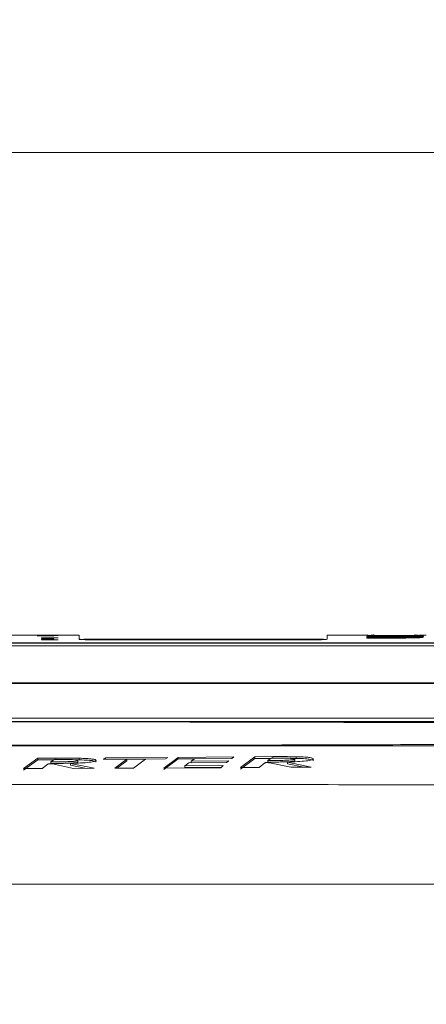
# Model space of a CAD drawing. Header units: millimetres. Extents: x 0 to 2100, y 0 to 1485.
# Tile 63 of 66: x 1610 to 1660, y 480 to 601. Entities that reach past the tile are written whole.
import ezdxf

# ---------------------------------------------------------------- set-up
doc = ezdxf.new("R2010")
doc.units = ezdxf.units.MM
doc.header["$LTSCALE"] = 5
doc.styles.add('SLDTEXTSTYLE1', font='TXT', dxfattribs={"width": 0.75})
doc.dimstyles.new('SLDDIMSTYLE0', dxfattribs={"dimtxt": 12.5, "dimasz": 15, "dimexe": 0, "dimexo": 0.0625, "dimgap": 3.125, "dimtad": 1, "dimdec": 0, "dimrnd": 1e-09, "dimzin": 12, "dimdsep": 46, "dimtxsty": 'SLDTEXTSTYLE1', "dimblk1": 'CLOSED', "dimblk2": 'CLOSED', "dimsah": 1, "dimcen": 0.09, "dimadec": 0, "dimazin": 3, "dimtfac": 1, "dimtofl": 0, "dimtmove": 0, "dimatfit": 3, "dimldrblk": 'CLOSED', "dimfxl": 1, "dimfrac": 2, "dimtolj": 1, "dimtzin": 12, "dimarcsym": 0})

# ---------------------------------------------------------------- blocks, each defined once
blk = doc.blocks.new('_CLOSED')
at = {"color": 0, "linetype": 'ByBlock', "lineweight": -2}
for p, q in [((-1, 0.166667), (0, 0)), ((-1, 0.166667), (-1, -0.166667)), ((0, 0), (-1, -0.166667)), ((0, 0), (-1, 0))]:
    blk.add_line(p, q, dxfattribs=at)
blk = doc.blocks.new('_D_1')
at = {"color": 7, "linetype": 'Continuous', "lineweight": 0}
for p, q in [((1039.24, 346.43), (1039.24, 589.59)), ((1743.54, 289.48), (1743.54, 589.59)), ((1743.54, 584.59), (1039.24, 584.59))]:
    blk.add_line(p, q, dxfattribs=at)
at = {"color": 7, "linetype": 'Continuous', "lineweight": 0, "xscale": 15, "yscale": 15, "rotation": 180}
blk.add_blockref('_CLOSED', (1039.24, 584.59), dxfattribs=at)
at = {"color": 7, "linetype": 'Continuous', "lineweight": 0, "xscale": 15, "yscale": 15}
blk.add_blockref('_CLOSED', (1743.54, 584.59), dxfattribs=at)
at = {"color": 7, "linetype": 'Continuous', "lineweight": 0, "insert": (1377.54, 600.7), "char_height": 12.5, "attachment_point": 1, "style": 'SLDTEXTSTYLE1'}
blk.add_mtext('704', dxfattribs=at)

msp = doc.modelspace()

# ---------------------------------------------------------------- linework, layer by layer
at = {"color": 7, "linetype": 'Continuous', "lineweight": 15}
for p, q in [((1665.85, 524.29), (1536.55, 524.29)), ((1536.67, 524.3), (1665.42, 524.3)), ((1617.57, 525.23), (1599.09, 525.23)), ((1612.4, 525.17), (1613.14, 525.17)), ((1614.46, 525.17), (1612.4, 525.17)), ((1612.4, 525.17), (1612.4, 525.17)), ((1614.77, 525.2), (1612.96, 525.2)), ((1612.96, 525.2), (1612.96, 525.2)), ((1612.96, 525.2), (1614.77, 525.2)), ((1612.96, 525.19), (1613.75, 525.19)), ((1614.46, 525.19), (1612.96, 525.19)), ((1612.96, 525.19), (1612.96, 525.19)), ((1612.96, 525.18), (1612.96, 525.18)), ((1612.96, 525.18), (1614.46, 525.18)), ((1614.46, 525.18), (1612.96, 525.18)), ((1615.01, 524.9), (1612.96, 524.9)), ((1612.96, 524.9), (1612.96, 524.86)), ((1612.96, 524.86), (1613.19, 524.86)), ((1612.96, 524.7), (1612.96, 524.69)), ((1615.01, 524.68), (1612.96, 524.68)), ((1612.96, 524.68), (1612.96, 524.67)), ((1612.96, 524.67), (1615.01, 524.67)), ((1613.17, 524.7), (1613.17, 524.73)), ((1613.19, 524.86), (1613.19, 524.89)), ((1613.19, 524.89), (1615.01, 524.89)), ((1613.35, 524.73), (1613.35, 524.75)), ((1613.67, 524.71), (1613.59, 524.71)), ((1613.61, 524.7), (1613.93, 524.7)), ((1613.67, 524.7), (1613.67, 524.71)), ((1613.78, 524.7), (1613.78, 524.73)), ((1613.9, 524.7), (1613.9, 524.71)), ((1613.97, 524.7), (1613.97, 524.71)), ((1614.22, 525.17), (1614.46, 525.17)), ((1614.25, 525.19), (1614.46, 525.19)), ((1614.25, 525.18), (1614.25, 525.19)), ((1614.25, 525.18), (1614.25, 525.19)), ((1614.46, 525.19), (1614.46, 525.19)), ((1614.46, 525.18), (1614.46, 525.18)), ((1614.46, 525.17), (1614.46, 525.17)), ((1615.01, 525.18), (1614.75, 525.18)), ((1614.75, 525.18), (1614.75, 525.18)), ((1614.75, 525.18), (1615.01, 525.18)), ((1615.01, 525.21), (1614.77, 525.21)), ((1614.77, 525.21), (1614.77, 525.2)), ((1614.77, 525.2), (1614.77, 525.19)), ((1614.77, 525.2), (1614.77, 525.2)), ((1614.77, 525.19), (1615.01, 525.19)), ((1615.01, 525.19), (1615.01, 525.21)), ((1615.01, 525.18), (1615.01, 525.18)), ((1615.01, 524.89), (1615.01, 524.9)), ((1615.01, 524.67), (1615.01, 524.68)), ((1617.57, 525.23), (1617.57, 524.74)), ((1617.71, 524.73), (1617.58, 524.73)), ((1647.63, 524.73), (1618.16, 524.73)), ((1619.57, 524.66), (1646.07, 524.66)), ((1653.14, 525.23), (1648.07, 525.23)), ((1648.07, 524.74), (1648.07, 525.23)), ((1652.98, 525.14), (1652.98, 525.15)), ((1652.98, 525.15), (1656.53, 525.15)), ((1656.53, 525.14), (1652.98, 525.14)), ((1652.98, 525.11), (1652.98, 525.13)), ((1652.98, 525.13), (1656.53, 525.13)), ((1656.53, 525.11), (1652.98, 525.11)), ((1652.98, 525.07), (1656.53, 525.07)), ((1652.98, 525.05), (1652.98, 525.07)), ((1656.53, 525.05), (1652.98, 525.05)), ((1652.98, 525.03), (1656.53, 525.03)), ((1652.98, 525.01), (1652.98, 525.03)), ((1656.53, 525.01), (1652.98, 525.01)), ((1652.98, 524.92), (1652.98, 524.95)), ((1652.98, 524.95), (1656.53, 524.95)), ((1656.53, 524.92), (1652.98, 524.92)), ((1652.98, 524.9), (1656.53, 524.9)), ((1652.98, 524.88), (1652.98, 524.9)), ((1656.53, 524.88), (1652.98, 524.88)), ((1653.82, 525.31), (1653.82, 525.14)), ((1658.86, 525.11), (1658.86, 525.31)), ((1535.62, 524.25), (1666.49, 524.25)), ((1666.49, 523.92), (1535.62, 523.92)), ((1530.38, 519.36), (1668.06, 519.36)), ((1668.06, 519.29), (1530.38, 519.29)), ((1529.74, 515.05), (1668.81, 515.05)), ((1612.51, 510.11), (1610.73, 508.83)), ((1610.73, 508.63), (1612.51, 509.91)), ((1614.71, 510.12), (1612.51, 510.11)), ((1612.51, 510.11), (1612.51, 509.91)), ((1612.51, 509.91), (1614.49, 509.92)), ((1614.1, 509.66), (1614.51, 509.94)), ((1614.71, 510.12), (1614.71, 509.92)), ((1616.93, 509.91), (1617.59, 509.91)), ((1617.4, 509.83), (1617.4, 509.63)), ((1617.59, 510.11), (1617.59, 509.91)), ((1620.82, 510.15), (1620.53, 509.97)), ((1620.53, 509.97), (1623.43, 509.98)), ((1628.48, 510.2), (1620.82, 510.15)), ((1620.82, 510.15), (1620.82, 509.95)), ((1623.43, 509.98), (1621.96, 508.88)), ((1622.23, 508.88), (1623.43, 509.78)), ((1623.43, 509.98), (1623.43, 509.78)), ((1623.43, 509.97), (1625.71, 509.98)), ((1624.26, 508.89), (1625.73, 510)), ((1625.73, 510), (1628.2, 510.01)), ((1629.77, 510.21), (1627.99, 508.9)), ((1627.99, 508.7), (1629.77, 510.01)), ((1628.2, 510.01), (1628.48, 510.2)), ((1636.62, 510.26), (1629.77, 510.21)), ((1629.77, 510.21), (1629.77, 510.01)), ((1629.77, 510.01), (1631.75, 510.02)), ((1631.36, 509.76), (1631.77, 510.04)), ((1635.98, 509.79), (1631.36, 509.76)), ((1631.36, 509.76), (1631.36, 509.55)), ((1631.77, 510.04), (1636.35, 510.07)), ((1635.71, 509.57), (1635.98, 509.79)), ((1636.35, 510.07), (1636.62, 510.26)), ((1639.21, 510.28), (1637.43, 508.95)), ((1637.43, 508.75), (1639.21, 510.08)), ((1641.42, 510.3), (1639.21, 510.28)), ((1639.21, 510.28), (1639.21, 510.08)), ((1639.21, 510.08), (1641.2, 510.09)), ((1640.81, 509.82), (1641.22, 510.11)), ((1640.81, 509.82), (1640.81, 509.62)), ((1641.42, 510.3), (1641.42, 510.09)), ((1643.56, 510.09), (1644.29, 510.09)), ((1644.11, 510), (1644.11, 509.8)), ((1644.29, 510.29), (1644.29, 510.09)), ((1610.73, 508.83), (1613.03, 508.84)), ((1613.03, 508.84), (1613.72, 509.38)), ((1614.1, 509.66), (1614.1, 509.46)), ((1614.29, 509.4), (1616.89, 508.86)), ((1619.44, 508.87), (1616.51, 509.47)), ((1616.51, 509.47), (1616.51, 509.27)), ((1616.51, 509.27), (1618.48, 508.86)), ((1616.89, 508.86), (1619.44, 508.87)), ((1621.96, 508.88), (1624.26, 508.89)), ((1627.99, 508.9), (1635.01, 508.94)), ((1630.58, 509.16), (1631.06, 509.54)), ((1635.28, 509.19), (1630.58, 509.16)), ((1630.58, 509.16), (1630.58, 508.96)), ((1630.58, 508.96), (1635.06, 508.99)), ((1631.06, 509.54), (1635.71, 509.57)), ((1631.36, 509.55), (1635.73, 509.58)), ((1635.01, 508.94), (1635.28, 509.19)), ((1637.43, 508.95), (1639.73, 508.97)), ((1639.73, 508.97), (1640.42, 509.54)), ((1640.99, 509.55), (1643.6, 508.99)), ((1646.14, 509.01), (1643.21, 509.63)), ((1643.21, 509.63), (1643.21, 509.43)), ((1643.21, 509.43), (1645.23, 509)), ((1643.6, 508.99), (1646.14, 509.01)), ((1294.71, 494.63), (1681.55, 494.63))]:
    msp.add_line(p, q, dxfattribs=at)
at = {"color": 8, "linetype": 'Continuous', "lineweight": 15}
for p, q in [((1613.82, 524.7), (1613.82, 524.72)), ((1656.53, 525.14), (1656.53, 525.15)), ((1656.53, 525.11), (1656.53, 525.13)), ((1656.53, 525.05), (1656.53, 525.07)), ((1656.53, 525.01), (1656.53, 525.03)), ((1656.53, 524.92), (1656.53, 524.95)), ((1656.53, 524.88), (1656.53, 524.9))]:
    msp.add_line(p, q, dxfattribs=at)
at = {"color": 7, "linetype": 'Continuous', "lineweight": 15}
msp.add_arc((1618.16, 524.48), 0.25, 93.6121, 123.5181, dxfattribs=at)
for centre, major_axis, ratio, start_param, end_param in [((1616, -131.45), (0, 656.68), 0.1, 0.037926, 0.038328), ((1611.5, -131.45), (0, 656.68), 0.1, 6.244898, 6.245299), ((1616.57, -131.45), (0, 656.68), 0.1, 0.038569, 0.03897), ((1591.51, -131.45), (1822.29, 0), 0.36036, 1.55823, 1.558356)]:
    msp.add_ellipse(centre, major_axis=major_axis, ratio=ratio, start_param=start_param, end_param=end_param, dxfattribs=at)
for points, knots in [([(1613.14, 525.17), (1613.09, 525.17), (1613, 525.17), (1612.94, 525.16), (1612.93, 525.16), (1612.93, 525.16)], [0, 0, 0, 0, 0.460322, 0.76658, 1, 1, 1, 1]), ([(1612.93, 525.16), (1612.94, 525.16), (1612.95, 525.16), (1613.08, 525.16), (1613.27, 525.15), (1613.49, 525.15), (1613.65, 525.15), (1613.72, 525.15)], [0, 0, 0, 0, 0.193714, 0.388259, 0.574988, 0.827024, 1, 1, 1, 1]), ([(1613.71, 524.86), (1613.58, 524.86), (1613.37, 524.86), (1613.14, 524.85), (1613, 524.84), (1612.94, 524.84), (1612.93, 524.83), (1612.93, 524.83)], [0, 0, 0, 0, 0.331209, 0.512032, 0.69306, 0.873458, 1, 1, 1, 1]), ([(1612.93, 524.83), (1612.94, 524.83), (1612.96, 524.82), (1613.1, 524.81), (1613.29, 524.81), (1613.51, 524.81), (1613.66, 524.81), (1613.73, 524.81)], [0, 0, 0, 0, 0.259, 0.439855, 0.62151, 0.833087, 1, 1, 1, 1]), ([(1613.7, 524.8), (1613.57, 524.8), (1613.36, 524.8), (1613.13, 524.79), (1613, 524.79), (1612.94, 524.78), (1612.93, 524.78), (1612.93, 524.78)], [0, 0, 0, 0, 0.34023, 0.521818, 0.70385, 0.879143, 1, 1, 1, 1]), ([(1612.93, 524.78), (1612.94, 524.77), (1612.95, 524.77), (1613.05, 524.76), (1613.2, 524.76), (1613.35, 524.75), (1613.45, 524.75), (1613.48, 524.75)], [0, 0, 0, 0, 0.2527287, 0.4632456, 0.6736886, 0.8903787, 1, 1, 1, 1]), ([(1613.35, 524.75), (1613.3, 524.75), (1613.2, 524.75), (1613.07, 524.74), (1612.98, 524.74), (1612.94, 524.73), (1612.93, 524.73), (1612.93, 524.73)], [0, 0, 0, 0, 0.205858, 0.414397, 0.590269, 0.811141, 1, 1, 1, 1]), ([(1612.93, 524.73), (1612.93, 524.73), (1612.94, 524.72), (1613.01, 524.71), (1613.1, 524.71), (1613.14, 524.71)], [0, 0, 0, 0, 0.255182, 0.665077, 1, 1, 1, 1]), ([(1613.14, 524.71), (1613.12, 524.71), (1613.09, 524.71), (1613.03, 524.71), (1612.98, 524.7), (1612.96, 524.7)], [0, 0, 0, 0, 0.252084, 0.504549, 1, 1, 1, 1]), ([(1612.96, 524.69), (1613.01, 524.69), (1613.11, 524.7), (1613.33, 524.7), (1613.5, 524.7), (1613.61, 524.7)], [0, 0, 0, 0, 0.253808, 0.507645, 1, 1, 1, 1]), ([(1613.17, 525.16), (1613.17, 525.16), (1613.18, 525.16), (1613.24, 525.17), (1613.33, 525.17), (1613.48, 525.17), (1613.61, 525.17), (1613.69, 525.17)], [0, 0, 0, 0, 0.162489, 0.326151, 0.47938, 0.654951, 1, 1, 1, 1]), ([(1613.71, 525.16), (1613.62, 525.16), (1613.49, 525.16), (1613.32, 525.16), (1613.23, 525.16), (1613.17, 525.16), (1613.17, 525.16), (1613.17, 525.16)], [0, 0, 0, 0, 0.353968, 0.542564, 0.732184, 0.878085, 1, 1, 1, 1]), ([(1613.17, 524.83), (1613.17, 524.83), (1613.18, 524.84), (1613.25, 524.84), (1613.37, 524.84), (1613.53, 524.85), (1613.64, 524.85), (1613.71, 524.85)], [0, 0, 0, 0, 0.1853023, 0.3722346, 0.5407153, 0.758673, 1, 1, 1, 1]), ([(1613.71, 524.82), (1613.63, 524.82), (1613.49, 524.82), (1613.32, 524.82), (1613.22, 524.82), (1613.17, 524.83), (1613.17, 524.83), (1613.17, 524.83)], [0, 0, 0, 0, 0.3362818, 0.5208417, 0.7064064, 0.8817302, 1, 1, 1, 1]), ([(1613.17, 524.78), (1613.17, 524.78), (1613.18, 524.78), (1613.24, 524.78), (1613.33, 524.79), (1613.49, 524.79), (1613.62, 524.79), (1613.71, 524.79)], [0, 0, 0, 0, 0.180688, 0.334785, 0.488443, 0.648465, 1, 1, 1, 1]), ([(1613.51, 524.76), (1613.45, 524.76), (1613.36, 524.76), (1613.25, 524.77), (1613.19, 524.77), (1613.17, 524.77), (1613.17, 524.78), (1613.17, 524.78)], [0, 0, 0, 0, 0.307778, 0.504818, 0.702004, 0.906045, 1, 1, 1, 1]), ([(1613.17, 524.73), (1613.17, 524.73), (1613.17, 524.73), (1613.21, 524.73), (1613.26, 524.74), (1613.32, 524.74), (1613.35, 524.74), (1613.37, 524.74)], [0, 0, 0, 0, 0.35017, 0.545002, 0.740915, 0.876558, 1, 1, 1, 1]), ([(1613.38, 524.71), (1613.34, 524.71), (1613.26, 524.71), (1613.19, 524.72), (1613.17, 524.72), (1613.17, 524.73), (1613.17, 524.73)], [0, 0, 0, 0, 0.307636, 0.614848, 0.945163, 1, 1, 1, 1]), ([(1613.78, 524.73), (1613.75, 524.74), (1613.71, 524.74), (1613.58, 524.74), (1613.47, 524.75), (1613.39, 524.75), (1613.35, 524.75)], [0, 0, 0, 0, 0.367416, 0.601351, 0.834928, 1, 1, 1, 1]), ([(1613.37, 524.74), (1613.39, 524.74), (1613.43, 524.74), (1613.49, 524.74), (1613.53, 524.73), (1613.57, 524.73), (1613.58, 524.73), (1613.58, 524.72)], [0, 0, 0, 0, 0.140485, 0.281876, 0.418985, 0.62465, 1, 1, 1, 1]), ([(1613.59, 524.71), (1613.57, 524.71), (1613.54, 524.71), (1613.47, 524.71), (1613.42, 524.71), (1613.38, 524.71)], [0, 0, 0, 0, 0.2523634, 0.5049223, 1, 1, 1, 1]), ([(1613.58, 524.72), (1613.59, 524.72), (1613.6, 524.72), (1613.62, 524.71), (1613.65, 524.71), (1613.67, 524.71)], [0, 0, 0, 0, 0.250496, 0.501037, 1, 1, 1, 1]), ([(1613.69, 525.17), (1613.78, 525.17), (1613.91, 525.17), (1614.09, 525.17), (1614.19, 525.17), (1614.24, 525.16), (1614.24, 525.16), (1614.25, 525.16)], [0, 0, 0, 0, 0.330199, 0.542097, 0.754933, 0.895358, 1, 1, 1, 1]), ([(1614.48, 524.78), (1614.47, 524.78), (1614.46, 524.78), (1614.34, 524.79), (1614.16, 524.8), (1613.94, 524.8), (1613.77, 524.8), (1613.7, 524.8)], [0, 0, 0, 0, 0.232242, 0.40552, 0.579943, 0.809741, 1, 1, 1, 1]), ([(1614.25, 525.16), (1614.24, 525.16), (1614.24, 525.16), (1614.17, 525.16), (1614.08, 525.16), (1613.93, 525.16), (1613.8, 525.16), (1613.71, 525.16)], [0, 0, 0, 0, 0.1558387, 0.3125748, 0.4688017, 0.6535028, 1, 1, 1, 1]), ([(1614.32, 524.85), (1614.28, 524.85), (1614.18, 524.85), (1613.97, 524.86), (1613.8, 524.86), (1613.71, 524.86)], [0, 0, 0, 0, 0.248681, 0.587868, 1, 1, 1, 1]), ([(1613.71, 524.85), (1613.79, 524.85), (1613.93, 524.85), (1614.09, 524.84), (1614.19, 524.84), (1614.24, 524.84), (1614.24, 524.83), (1614.25, 524.83)], [0, 0, 0, 0, 0.330322, 0.517027, 0.70453, 0.882519, 1, 1, 1, 1]), ([(1614.25, 524.83), (1614.24, 524.83), (1614.23, 524.83), (1614.16, 524.82), (1614.05, 524.82), (1613.9, 524.82), (1613.79, 524.82), (1613.71, 524.82)], [0, 0, 0, 0, 0.1854201, 0.3722953, 0.5432025, 0.7248451, 1, 1, 1, 1]), ([(1613.71, 524.79), (1613.79, 524.79), (1613.92, 524.79), (1614.08, 524.79), (1614.18, 524.78), (1614.24, 524.78), (1614.24, 524.78), (1614.25, 524.78)], [0, 0, 0, 0, 0.319764, 0.500224, 0.681931, 0.847248, 1, 1, 1, 1]), ([(1613.72, 525.15), (1613.84, 525.15), (1614.02, 525.15), (1614.26, 525.16), (1614.41, 525.16), (1614.48, 525.16), (1614.48, 525.16), (1614.48, 525.16)], [0, 0, 0, 0, 0.320353, 0.515068, 0.711339, 0.883509, 1, 1, 1, 1]), ([(1613.73, 524.81), (1613.84, 524.81), (1614.02, 524.81), (1614.25, 524.81), (1614.4, 524.82), (1614.47, 524.83), (1614.48, 524.83), (1614.48, 524.83)], [0, 0, 0, 0, 0.281077, 0.47429, 0.667957, 0.855338, 1, 1, 1, 1]), ([(1613.75, 525.19), (1613.78, 525.19), (1613.83, 525.19), (1613.93, 525.19), (1614, 525.19), (1614.05, 525.19)], [0, 0, 0, 0, 0.250681, 0.501469, 1, 1, 1, 1]), ([(1613.82, 524.72), (1613.82, 524.73), (1613.81, 524.73), (1613.8, 524.73), (1613.79, 524.73), (1613.78, 524.73), (1613.78, 524.73)], [0, 0, 0, 0, 0.24999, 0.499993, 0.749722, 1, 1, 1, 1]), ([(1613.9, 524.71), (1613.89, 524.71), (1613.87, 524.71), (1613.84, 524.72), (1613.83, 524.72), (1613.82, 524.72)], [0, 0, 0, 0, 0.2505098, 0.5009462, 1, 1, 1, 1]), ([(1613.97, 524.71), (1613.96, 524.71), (1613.95, 524.71), (1613.93, 524.71), (1613.91, 524.71), (1613.9, 524.71)], [0, 0, 0, 0, 0.250248, 0.50044, 1, 1, 1, 1]), ([(1613.93, 524.7), (1613.95, 524.7), (1613.99, 524.7), (1614.06, 524.7), (1614.12, 524.7), (1614.15, 524.7)], [0, 0, 0, 0, 0.250449, 0.500913, 1, 1, 1, 1]), ([(1614.17, 524.71), (1614.15, 524.71), (1614.12, 524.71), (1614.04, 524.71), (1613.99, 524.71), (1613.97, 524.71)], [0, 0, 0, 0, 0.303155, 0.605087, 1, 1, 1, 1]), ([(1614.25, 524.78), (1614.24, 524.77), (1614.24, 524.77), (1614.18, 524.77), (1614.09, 524.76), (1614.02, 524.76), (1613.98, 524.76)], [0, 0, 0, 0, 0.281036, 0.503653, 0.726772, 1, 1, 1, 1]), ([(1614.01, 524.75), (1614.08, 524.75), (1614.21, 524.76), (1614.36, 524.76), (1614.45, 524.77), (1614.48, 524.77), (1614.48, 524.77), (1614.48, 524.78)], [0, 0, 0, 0, 0.2652451, 0.4735382, 0.6821479, 0.8926656, 1, 1, 1, 1]), ([(1614.01, 524.74), (1614.05, 524.74), (1614.12, 524.73), (1614.19, 524.73), (1614.24, 524.73), (1614.24, 524.72), (1614.25, 524.72)], [0, 0, 0, 0, 0.2723598, 0.43973, 0.6077687, 1, 1, 1, 1]), ([(1614.48, 524.72), (1614.48, 524.72), (1614.47, 524.73), (1614.37, 524.74), (1614.23, 524.74), (1614.1, 524.75), (1614.04, 524.75)], [0, 0, 0, 0, 0.388499, 0.573961, 0.761401, 1, 1, 1, 1]), ([(1614.05, 525.19), (1614.09, 525.19), (1614.16, 525.19), (1614.22, 525.19), (1614.24, 525.19), (1614.25, 525.19), (1614.25, 525.19)], [0, 0, 0, 0, 0.391865, 0.645028, 0.89997, 1, 1, 1, 1]), ([(1614.15, 524.7), (1614.2, 524.7), (1614.28, 524.7), (1614.37, 524.7), (1614.45, 524.71), (1614.48, 524.71), (1614.48, 524.72), (1614.48, 524.72)], [0, 0, 0, 0, 0.188941, 0.333058, 0.528762, 0.840464, 1, 1, 1, 1]), ([(1614.25, 524.72), (1614.25, 524.72), (1614.24, 524.72), (1614.23, 524.71), (1614.2, 524.71), (1614.17, 524.71), (1614.17, 524.71)], [0, 0, 0, 0, 0.253392, 0.5072, 0.90111, 1, 1, 1, 1]), ([(1614.25, 525.19), (1614.25, 525.19), (1614.24, 525.18), (1614.22, 525.18), (1614.19, 525.18), (1614.18, 525.18)], [0, 0, 0, 0, 0.253573, 0.705818, 1, 1, 1, 1]), ([(1614.48, 525.16), (1614.48, 525.16), (1614.47, 525.16), (1614.37, 525.17), (1614.27, 525.17), (1614.22, 525.17)], [0, 0, 0, 0, 0.311221, 0.626532, 1, 1, 1, 1]), ([(1614.48, 525.19), (1614.48, 525.19), (1614.47, 525.19), (1614.4, 525.19), (1614.31, 525.19), (1614.25, 525.19), (1614.25, 525.19)], [0, 0, 0, 0, 0.247117, 0.496204, 0.943281, 1, 1, 1, 1]), ([(1614.48, 524.83), (1614.48, 524.83), (1614.48, 524.84), (1614.42, 524.84), (1614.35, 524.85), (1614.32, 524.85)], [0, 0, 0, 0, 0.255819, 0.694783, 1, 1, 1, 1]), ([(1614.41, 525.18), (1614.42, 525.18), (1614.44, 525.18), (1614.47, 525.18), (1614.48, 525.18), (1614.48, 525.19)], [0, 0, 0, 0, 0.252189, 0.504732, 1, 1, 1, 1]), ([(1619.57, 524.66), (1619.34, 524.66), (1618.9, 524.66), (1618.3, 524.68), (1617.84, 524.7), (1617.6, 524.72), (1617.58, 524.73), (1617.57, 524.74)], [0, 0, 0, 0, 0.214469, 0.428935, 0.64349, 0.858221, 1, 1, 1, 1]), ([(1648.07, 524.74), (1648.05, 524.73), (1648, 524.71), (1647.66, 524.69), (1647.15, 524.67), (1646.59, 524.66), (1646.22, 524.66), (1646.07, 524.66)], [0, 0, 0, 0, 0.214906, 0.429815, 0.644659, 0.85934, 1, 1, 1, 1]), ([(1653.03, 525.2), (1653.02, 525.2), (1652.97, 525.2), (1653.28, 525.19), (1653.93, 525.17), (1654.88, 525.16), (1655.98, 525.16), (1657.13, 525.16), (1658.19, 525.17), (1659.04, 525.18), (1659.59, 525.19), (1659.77, 525.2), (1659.55, 525.21), (1659.21, 525.22), (1658.89, 525.22), (1658.86, 525.22)], [0, 0, 0, 0, 0.029916, 0.117374, 0.204672, 0.292194, 0.379687, 0.467003, 0.554385, 0.641864, 0.729348, 0.816637, 0.904153, 0.991643, 1, 1, 1, 1]), ([(1653.82, 525.22), (1653.71, 525.22), (1653.33, 525.22), (1653.17, 525.21), (1653.07, 525.21)], [0, 0, 0, 0, 0.304133, 1, 1, 1, 1]), ([(1653.86, 525.2), (1653.85, 525.2), (1653.81, 525.2), (1654.05, 525.19), (1654.53, 525.18), (1655.24, 525.18), (1656.07, 525.17), (1656.93, 525.17), (1657.73, 525.18), (1658.36, 525.18), (1658.79, 525.19), (1658.84, 525.2), (1658.86, 525.2)], [0, 0, 0, 0, 0.036749, 0.144184, 0.251421, 0.358932, 0.466409, 0.57367, 0.68102, 0.788365, 0.895924, 1, 1, 1, 1]), ([(1654.44, 525.2), (1654.43, 525.2), (1654.4, 525.2), (1654.58, 525.19), (1654.96, 525.19), (1655.5, 525.18), (1656.14, 525.18), (1656.8, 525.18), (1657.41, 525.18), (1657.89, 525.19), (1658.22, 525.2), (1658.25, 525.2), (1658.27, 525.2)], [0, 0, 0, 0, 0.036616, 0.144186, 0.251425, 0.358937, 0.466415, 0.573685, 0.68123, 0.788371, 0.895928, 1, 1, 1, 1]), ([(1655.27, 525.2), (1655.26, 525.2), (1655.25, 525.2), (1655.35, 525.2), (1655.56, 525.19), (1655.87, 525.19), (1656.23, 525.19), (1656.6, 525.19), (1656.94, 525.19), (1657.22, 525.2), (1657.4, 525.2), (1657.42, 525.2), (1657.43, 525.2)], [0, 0, 0, 0, 0.036642, 0.143956, 0.251591, 0.358958, 0.466287, 0.573894, 0.681259, 0.788401, 0.895675, 1, 1, 1, 1]), ([(1656.53, 525.15), (1656.92, 525.15), (1657.69, 525.15), (1658.71, 525.14), (1659.49, 525.13), (1659.94, 525.11), (1660, 525.08), (1659.7, 525.06), (1659.27, 525.05), (1659.08, 525.04)], [0, 0, 0, 0, 0.146265, 0.292546, 0.438785, 0.585161, 0.731893, 0.878183, 1, 1, 1, 1]), ([(1657.73, 525.04), (1657.97, 525.04), (1658.46, 525.05), (1658.94, 525.07), (1659.16, 525.09), (1659.08, 525.11), (1658.71, 525.12), (1658.1, 525.13), (1657.34, 525.14), (1656.79, 525.14), (1656.53, 525.14)], [0, 0, 0, 0, 0.126811, 0.253621, 0.380493, 0.50739, 0.634289, 0.761175, 0.888044, 1, 1, 1, 1]), ([(1656.53, 525.13), (1656.76, 525.13), (1657.21, 525.13), (1657.8, 525.12), (1658.26, 525.11), (1658.52, 525.1), (1658.55, 525.09), (1658.36, 525.07), (1657.96, 525.06), (1657.4, 525.05), (1656.9, 525.05), (1656.6, 525.05), (1656.53, 525.05)], [0, 0, 0, 0, 0.1073854, 0.214768, 0.3221929, 0.4294394, 0.5368956, 0.6440454, 0.7514383, 0.8591014, 0.9664425, 1, 1, 1, 1]), ([(1656.53, 525.07), (1656.66, 525.07), (1656.92, 525.07), (1657.27, 525.07), (1657.53, 525.08), (1657.68, 525.09), (1657.7, 525.09), (1657.59, 525.1), (1657.36, 525.11), (1657.04, 525.11), (1656.74, 525.11), (1656.57, 525.11), (1656.53, 525.11)], [0, 0, 0, 0, 0.1073768, 0.2147498, 0.3220964, 0.429529, 0.5368706, 0.6440426, 0.7514293, 0.859096, 0.9666394, 1, 1, 1, 1]), ([(1656.53, 524.9), (1656.82, 524.9), (1657.4, 524.91), (1658.18, 524.92), (1658.77, 524.94), (1659.1, 524.96), (1659.15, 524.99), (1658.9, 525.01), (1658.41, 525.03), (1657.95, 525.04), (1657.73, 525.04)], [0, 0, 0, 0, 0.126721, 0.253442, 0.380248, 0.507118, 0.634041, 0.760982, 0.887906, 1, 1, 1, 1]), ([(1659.08, 525.04), (1659.31, 525.03), (1659.77, 525.02), (1660.01, 524.99), (1659.89, 524.95), (1659.38, 524.92), (1658.55, 524.9), (1657.56, 524.88), (1656.85, 524.88), (1656.53, 524.88)], [0, 0, 0, 0, 0.146318, 0.292653, 0.438973, 0.585436, 0.73222, 0.878481, 1, 1, 1, 1]), ([(1656.53, 525.03), (1656.76, 525.03), (1657.21, 525.03), (1657.8, 525.02), (1658.26, 525.01), (1658.52, 524.99), (1658.55, 524.97), (1658.36, 524.96), (1657.96, 524.94), (1657.4, 524.93), (1656.9, 524.92), (1656.6, 524.92), (1656.53, 524.92)], [0, 0, 0, 0, 0.107364, 0.214725, 0.322136, 0.429383, 0.536856, 0.644032, 0.751449, 0.859123, 0.966457, 1, 1, 1, 1]), ([(1656.53, 524.95), (1656.66, 524.95), (1656.92, 524.95), (1657.27, 524.95), (1657.53, 524.96), (1657.68, 524.97), (1657.7, 524.98), (1657.59, 524.99), (1657.36, 525), (1657.04, 525.01), (1656.74, 525.01), (1656.57, 525.01), (1656.53, 525.01)], [0, 0, 0, 0, 0.107353, 0.214702, 0.322034, 0.429471, 0.536832, 0.644031, 0.75144, 0.859114, 0.966649, 1, 1, 1, 1]), ([(1659.45, 525.23), (1659.69, 525.23), (1660.05, 525.23), (1660.22, 525.23), (1660.29, 525.23)], [0, 0, 0, 0, 0.637545, 1, 1, 1, 1]), ([(1667.82, 514.46), (1665.52, 514.47), (1656.07, 514.5), (1641.16, 514.54), (1623.93, 514.57), (1609.27, 514.58), (1595.84, 514.59), (1582.77, 514.6), (1570.05, 514.6), (1557.26, 514.61), (1544.4, 514.61), (1531.48, 514.61), (1518.52, 514.61), (1505.57, 514.61), (1491.43, 514.61), (1477.21, 514.61), (1463.09, 514.61), (1450.24, 514.61), (1437.77, 514.61), (1426.53, 514.61), (1416.44, 514.61), (1407.29, 514.6), (1397.64, 514.6), (1387.65, 514.6), (1377, 514.59), (1366.06, 514.58), (1352.67, 514.57), (1337.22, 514.55), (1323.33, 514.52), (1308.47, 514.48), (1299.45, 514.45), (1292.68, 514.42)], [0, 0, 0, 0, 0.018698, 0.076722, 0.120366, 0.156794, 0.193287, 0.226296, 0.259401, 0.292734, 0.326232, 0.360347, 0.395102, 0.430013, 0.464942, 0.509826, 0.545637, 0.579371, 0.613158, 0.644931, 0.668059, 0.692227, 0.716469, 0.743486, 0.770568, 0.800412, 0.830308, 0.877753, 0.92528, 0.943938, 1, 1, 1, 1]), ([(1292.76, 514.63), (1297.27, 514.63), (1306.29, 514.63), (1320.38, 514.63), (1336.54, 514.63), (1352.11, 514.63), (1366.58, 514.63), (1378.58, 514.63), (1390.9, 514.63), (1402.95, 514.63), (1414.48, 514.63), (1425.66, 514.63), (1437.01, 514.63), (1448.86, 514.63), (1460.96, 514.63), (1475.66, 514.63), (1490.11, 514.63), (1503.87, 514.63), (1516.7, 514.63), (1529.24, 514.63), (1542.77, 514.63), (1555.23, 514.63), (1568.59, 514.63), (1582.02, 514.63), (1594.8, 514.63), (1606.89, 514.63), (1618.58, 514.63), (1630.47, 514.63), (1642.9, 514.63), (1660.25, 514.63), (1673.5, 514.63), (1682.42, 514.63)], [0, 0, 0, 0, 0.035939, 0.071882, 0.111814, 0.163228, 0.193226, 0.223219, 0.254871, 0.286518, 0.314, 0.341483, 0.370814, 0.400152, 0.432205, 0.464263, 0.514624, 0.545272, 0.571762, 0.614427, 0.641999, 0.675058, 0.708721, 0.742432, 0.77612, 0.805162, 0.834207, 0.865331, 0.896457, 0.930272, 1, 1, 1, 1]), ([(1682.48, 511.63), (1672.82, 511.63), (1658.32, 511.63), (1638.87, 511.63), (1623.34, 511.63), (1608.63, 511.63), (1594.77, 511.63), (1583.36, 511.63), (1572.64, 511.63), (1563, 511.63), (1551.43, 511.63), (1537.99, 511.63), (1523.53, 511.63), (1510.27, 511.63), (1494.11, 511.63), (1478, 511.63), (1461.78, 511.63), (1449.51, 511.63), (1437.08, 511.63), (1425.86, 511.63), (1415.93, 511.63), (1407.34, 511.63), (1398.33, 511.63), (1388.94, 511.63), (1378.43, 511.63), (1367.25, 511.63), (1353.26, 511.63), (1337.29, 511.63), (1316.39, 511.63), (1301.62, 511.63), (1292.73, 511.63)], [0, 0, 0, 0, 0.074561, 0.111866, 0.149194, 0.193044, 0.223421, 0.253795, 0.278842, 0.303887, 0.326283, 0.366009, 0.405911, 0.437412, 0.468926, 0.531966, 0.563413, 0.594886, 0.626516, 0.658256, 0.67963, 0.70119, 0.722752, 0.747426, 0.772101, 0.802675, 0.833253, 0.880687, 0.928212, 1, 1, 1, 1]), ([(1312.21, 511.78), (1314.65, 511.77), (1322.96, 511.74), (1337.35, 511.72), (1352.91, 511.7), (1366.13, 511.68), (1376.61, 511.68), (1386.92, 511.67), (1396.72, 511.67), (1406.3, 511.66), (1415.53, 511.66), (1424.95, 511.66), (1434.83, 511.66), (1445.24, 511.66), (1456.58, 511.66), (1468.56, 511.66), (1481.59, 511.66), (1494.94, 511.66), (1508.67, 511.66), (1521.88, 511.66), (1534.67, 511.66), (1547.08, 511.66), (1559.68, 511.66), (1572.44, 511.67), (1584.26, 511.67), (1595.04, 511.68), (1608.04, 511.69), (1622.67, 511.7), (1638.88, 511.72), (1658.34, 511.77), (1672.85, 511.83), (1682.53, 511.86)], [0, 0, 0, 0, 0.02076, 0.070793, 0.120902, 0.14999, 0.179124, 0.20593, 0.2328, 0.257362, 0.282001, 0.30588, 0.332092, 0.360733, 0.389436, 0.423967, 0.458524, 0.496515, 0.534049, 0.571593, 0.604672, 0.637946, 0.671326, 0.705158, 0.739114, 0.764925, 0.790737, 0.842561, 0.881875, 0.921217, 1, 1, 1, 1]), ([(1617.4, 509.83), (1617.39, 509.81), (1617.36, 509.79), (1617.23, 509.76), (1617.03, 509.73), (1616.67, 509.7), (1615.68, 509.67), (1614.8, 509.66), (1614.1, 509.66)], [0, 0, 0, 0, 0.124851, 0.186675, 0.248868, 0.37324, 0.499188, 1, 1, 1, 1]), ([(1614.51, 509.94), (1615.12, 509.94), (1615.88, 509.95), (1616.75, 509.93), (1617.07, 509.91), (1617.25, 509.89), (1617.38, 509.86), (1617.39, 509.84), (1617.4, 509.83)], [0, 0, 0, 0, 0.5011617, 0.6259518, 0.750068, 0.8125625, 0.8749013, 1, 1, 1, 1]), ([(1617.59, 510.11), (1617.12, 510.11), (1616.18, 510.13), (1615.2, 510.12), (1614.71, 510.12)], [0, 0, 0, 0, 0.4991, 1, 1, 1, 1]), ([(1616.51, 509.47), (1616.93, 509.49), (1617.77, 509.51), (1618.85, 509.6), (1619.57, 509.72), (1619.64, 509.8), (1619.68, 509.84)], [0, 0, 0, 0, 0.249475, 0.499322, 0.749308, 1, 1, 1, 1]), ([(1619.68, 509.84), (1619.66, 509.87), (1619.61, 509.93), (1619.19, 510.01), (1618.48, 510.07), (1617.89, 510.09), (1617.59, 510.11)], [0, 0, 0, 0, 0.250965, 0.499353, 0.748279, 1, 1, 1, 1]), ([(1617.59, 509.91), (1617.99, 509.89), (1618.68, 509.86), (1619.36, 509.79), (1619.64, 509.71), (1619.67, 509.66), (1619.68, 509.64)], [0, 0, 0, 0, 0.339221, 0.584721, 0.829824, 1, 1, 1, 1]), ([(1644.11, 510), (1644.09, 509.99), (1644.07, 509.96), (1643.93, 509.93), (1643.74, 509.9), (1643.38, 509.87), (1642.38, 509.83), (1641.51, 509.83), (1640.81, 509.82)], [0, 0, 0, 0, 0.124853, 0.186677, 0.248871, 0.373243, 0.499189, 1, 1, 1, 1]), ([(1640.81, 509.62), (1641.17, 509.62), (1641.85, 509.63), (1642.72, 509.65), (1643.36, 509.67), (1643.77, 509.7), (1644.02, 509.75), (1644.1, 509.78), (1644.11, 509.8), (1644.11, 509.8)], [0, 0, 0, 0, 0.263107, 0.489408, 0.638032, 0.741466, 0.845566, 0.976004, 1, 1, 1, 1]), ([(1641.22, 510.11), (1641.82, 510.11), (1642.58, 510.12), (1643.45, 510.1), (1643.77, 510.09), (1643.95, 510.07), (1644.08, 510.04), (1644.1, 510.02), (1644.11, 510)], [0, 0, 0, 0, 0.501161, 0.62595, 0.750066, 0.812561, 0.8749, 1, 1, 1, 1]), ([(1644.29, 510.29), (1643.82, 510.29), (1642.88, 510.31), (1641.9, 510.3), (1641.42, 510.3)], [0, 0, 0, 0, 0.4991, 1, 1, 1, 1]), ([(1643.21, 509.63), (1643.63, 509.65), (1644.47, 509.68), (1645.55, 509.77), (1646.27, 509.89), (1646.35, 509.98), (1646.39, 510.02)], [0, 0, 0, 0, 0.249476, 0.499323, 0.749307, 1, 1, 1, 1]), ([(1646.39, 510.02), (1646.36, 510.05), (1646.31, 510.12), (1645.89, 510.2), (1645.18, 510.26), (1644.59, 510.28), (1644.29, 510.29)], [0, 0, 0, 0, 0.250967, 0.499355, 0.74828, 1, 1, 1, 1]), ([(1644.29, 510.09), (1644.69, 510.07), (1645.38, 510.05), (1646.07, 509.97), (1646.34, 509.89), (1646.37, 509.84), (1646.39, 509.82)], [0, 0, 0, 0, 0.339236, 0.584658, 0.829684, 1, 1, 1, 1]), ([(1614.29, 509.4), (1614.27, 509.4), (1614.23, 509.41), (1614.14, 509.41), (1614.04, 509.41), (1613.94, 509.41), (1613.85, 509.41), (1613.77, 509.4), (1613.73, 509.39), (1613.73, 509.39), (1613.72, 509.38)], [0, 0, 0, 0, 0.133734, 0.26749, 0.400745, 0.533521, 0.666233, 0.799318, 0.933053, 1, 1, 1, 1]), ([(1614.1, 509.46), (1614.47, 509.46), (1615.14, 509.46), (1616.02, 509.48), (1616.66, 509.5), (1617.07, 509.53), (1617.32, 509.57), (1617.39, 509.6), (1617.4, 509.62), (1617.4, 509.63)], [0, 0, 0, 0, 0.263108, 0.489278, 0.63805, 0.741435, 0.845487, 0.975804, 1, 1, 1, 1]), ([(1640.99, 509.55), (1640.97, 509.55), (1640.93, 509.56), (1640.85, 509.56), (1640.75, 509.57), (1640.64, 509.57), (1640.55, 509.56), (1640.48, 509.55), (1640.44, 509.54), (1640.43, 509.54), (1640.42, 509.54)], [0, 0, 0, 0, 0.133686, 0.267395, 0.400569, 0.533252, 0.665902, 0.798981, 0.932774, 1, 1, 1, 1]), ([(1302.82, 506.88), (1313.93, 506.86), (1336.4, 506.81), (1370.53, 506.67), (1405.18, 506.57), (1439.91, 506.6), (1474.39, 506.75), (1510.77, 506.87), (1549.52, 506.89), (1590.57, 506.9), (1631.57, 506.88), (1658.76, 506.84), (1672.25, 506.81)], [0, 0, 0, 0, 0.09022, 0.18253, 0.277185, 0.371533, 0.464531, 0.557207, 0.667016, 0.779215, 0.890478, 1, 1, 1, 1])]:
    msp.add_open_spline(points, degree=3, knots=knots, dxfattribs=at)

# ---------------------------------------------------------------- dimensions: what is measured, and where the dimension line sits
at = {"color": 7, "linetype": 'Continuous', "lineweight": 0}
dim = msp.add_linear_dim(base=(1039.24, 584.59), p1=(1743.54, 284.48), p2=(1039.24, 341.43), dimstyle='SLDDIMSTYLE0', dxfattribs=at)
dim.commit()
dim.dimension.update_dxf_attribs({"geometry": '_D_1', "text_midpoint": (1391.39, 584.59), "dimtype": 160})

doc.saveas('drawing.dxf')
